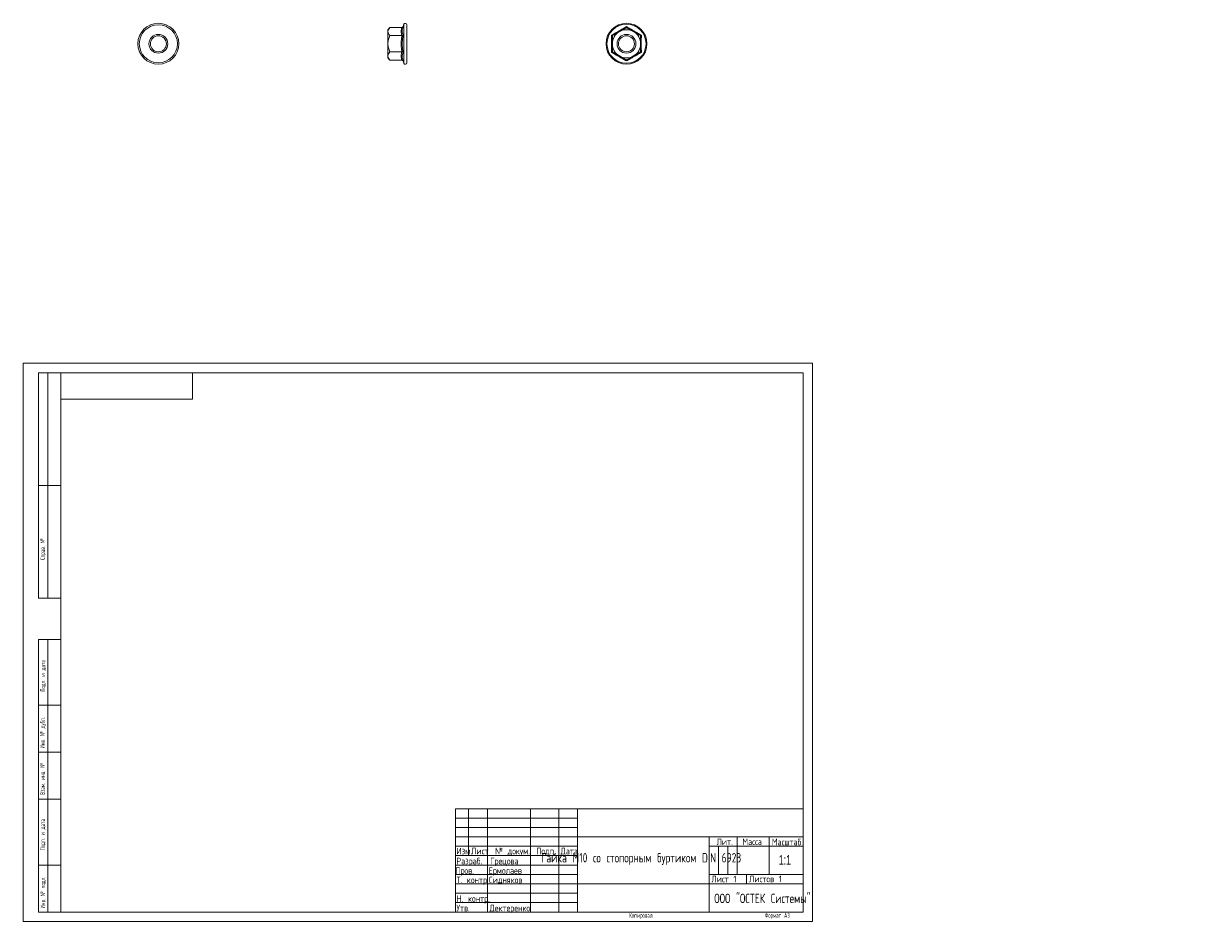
# Model space of a CAD drawing. Header units: millimetres. Extents: x 0 to 620, y -3 to 478.
import ezdxf

# ---------------------------------------------------------------- set-up
doc = ezdxf.new("R2010")
doc.units = ezdxf.units.MM
doc.layers.add('ОСЕВЫЕ', color=7, linetype='Continuous')
doc.styles.add('SLDTEXTSTYLE0', font='TXT', dxfattribs={"width": 0.7})
doc.styles.add('SLDTEXTSTYLE1', font='TXT', dxfattribs={"width": 0.7, "bigfont": 'bigfont'})
doc.styles.add('SLDTEXTSTYLE2', font='TXT', dxfattribs={"width": 0.783529, "bigfont": 'bigfont'})
doc.styles.add('SLDTEXTSTYLE3', font='TXT', dxfattribs={"width": 0.605, "bigfont": 'bigfont'})

msp = doc.modelspace()

# ---------------------------------------------------------------- linework, layer by layer
at = {"color": 7, "linetype": 'Continuous', "lineweight": 15}
for p, q in [((195.08, 475.68), (194.08, 474.52)), ((194.08, 474.52), (194.08, 473.51)), ((194.08, 467.02), (194.08, 473.51)), ((201.5, 475.68), (195.08, 475.68)), ((202.58, 477.41), (202.12, 476.16)), ((204.08, 467.02), (204.08, 477.14)), ((194.08, 467.02), (194.08, 460.52)), ((201.5, 471.35), (195.08, 471.35)), ((204.08, 456.89), (204.08, 467.02)), ((194.08, 460.52), (194.08, 459.52)), ((194.08, 459.52), (195.08, 458.36)), ((201.5, 462.69), (195.08, 462.69)), ((201.5, 458.36), (195.08, 458.36)), ((202.12, 457.87), (202.58, 456.63)), ((8, 172), (8, 292)), ((20, 292), (8, 292)), ((8, 172), (8, 292)), ((13, 172), (13, 292)), ((13, 172), (13, 292)), ((20, 292), (20, 5)), ((415, 292), (20, 292)), ((20, 292), (20, 5)), ((90, 278), (90, 292)), ((415, 5), (415, 292)), ((20, 278), (90, 278)), ((8, 232), (20, 232)), ((20, 232), (8, 232)), ((8, 172), (20, 172)), ((8, 5), (8, 150)), ((8, 150), (20, 150)), ((13, 5), (13, 150)), ((20, 115), (8, 115)), ((20, 90), (8, 90)), ((20, 65), (8, 65)), ((230, 60), (415, 60)), ((230, 60), (230, 5)), ((237, 35), (237, 60)), ((247, 60), (247, 5)), ((270, 60), (270, 5)), ((285, 60), (285, 5)), ((295, 60), (295, 5)), ((295, 45), (415, 45)), ((365, 45), (365, 5)), ((380, 45), (380, 25)), ((397, 45), (397, 25)), ((230, 40), (295, 40)), ((365, 40), (415, 40)), ((230, 35), (295, 35)), ((8, 30), (20, 30)), ((365, 25), (415, 25)), ((385, 25), (385, 20)), ((295, 20), (415, 20)), ((8, 5), (20, 5)), ((20, 5), (415, 5))]:
    msp.add_line(p, q, dxfattribs=at)
at = {"color": 8, "linetype": 'Continuous', "lineweight": 15}
for p, q in [((202.58, 467.02), (202.58, 477.41)), ((202.58, 456.63), (202.58, 467.02))]:
    msp.add_line(p, q, dxfattribs=at)
at = {"color": 7, "linetype": 'Continuous', "lineweight": 0}
for p, q in [((230, 55), (295, 55)), ((230, 50), (295, 50)), ((230, 45), (295, 45)), ((370, 40), (370, 25)), ((375, 40), (375, 25)), ((230, 30), (295, 30)), ((230, 25), (295, 25)), ((230, 20), (295, 20)), ((230, 15), (295, 15)), ((230, 10), (295, 10))]:
    msp.add_line(p, q, dxfattribs=at)
at = {"color": 7, "linetype": 'Continuous', "lineweight": 15}
for centre, radius in [((71.88, 467.02), 10.9), ((321.04, 467.02), 10.9), ((71.88, 467.02), 10.13), ((71.88, 467.02), 5), ((321.04, 467.02), 10.39), ((321.04, 467.02), 5), ((71.88, 467.02), 4.25), ((321.04, 467.02), 4.25)]:
    msp.add_circle(centre, radius, dxfattribs=at)
for centre, radius, start, end in [((203.3, 477.14), 0.773, 0, 160), ((321.04, 467.02), 7.5, 120, 180), ((321.04, 467.02), 7.5, 60, 120), ((321.04, 467.02), 7.5, 0, 60), ((321.04, 467.02), 7.5, 180, 240), ((321.04, 467.02), 7.5, 300, 0), ((321.04, 467.02), 7.5, 240, 300), ((203.3, 456.89), 0.773, 200, 0)]:
    msp.add_arc(centre, radius, start, end, dxfattribs=at)
for points, knots in [([(195.08, 475.68), (194.78, 475.33), (194.53, 474.98), (194.18, 474.26), (194.08, 473.89), (194.08, 473.51)], [0, 0, 0, 0, 0.5, 0.5, 1, 1, 1, 1]), ([(194.08, 473.51), (194.08, 473.13), (194.18, 472.77), (194.53, 472.05), (194.78, 471.69), (195.08, 471.35)], [0, 0, 0, 0, 0.5, 0.5, 1, 1, 1, 1]), ([(201.5, 471.35), (201.38, 471.71), (201.28, 472.07), (201.14, 472.79), (201.07, 473.51), (201.14, 474.23), (201.28, 474.96), (201.38, 475.32), (201.5, 475.68)], [0, 0, 0, 0, 0.25, 0.25, 0.5, 0.75, 0.75, 1, 1, 1, 1]), ([(201.5, 475.68), (201.64, 475.68), (201.78, 475.73), (202, 475.91), (202.08, 476.03), (202.12, 476.16)], [0, 0, 0, 0, 0.5, 0.5, 1, 1, 1, 1]), ([(201.5, 471.35), (201.64, 471.35), (201.78, 471.38), (202, 471.46), (202.08, 471.53), (202.12, 471.59)], [0, 0, 0, 0, 0.5, 0.5, 1, 1, 1, 1]), ([(202.12, 476.16), (201.99, 475.78), (201.87, 475.39), (201.71, 474.62), (201.67, 474.24), (201.67, 473.47), (201.71, 473.09), (201.87, 472.34), (201.99, 471.96), (202.12, 471.59)], [0, 0, 0, 0, 0.25, 0.25, 0.5, 0.5, 0.75, 0.75, 1, 1, 1, 1]), ([(202.12, 471.59), (201.99, 470.83), (201.87, 470.07), (201.71, 468.55), (201.67, 467.79), (201.67, 466.26), (201.71, 465.49), (201.87, 463.96), (201.99, 463.2), (202.12, 462.44)], [0, 0, 0, 0, 0.25, 0.25, 0.5, 0.5, 0.75, 0.75, 1, 1, 1, 1]), ([(313.11, 471.59), (313.77, 471.96), (314.43, 472.34), (315.76, 473.09), (316.42, 473.47), (317.75, 474.23), (318.41, 474.62), (319.73, 475.39), (320.38, 475.78), (321.04, 476.16)], [0, 0, 0, 0, 0.25, 0.25, 0.5, 0.5, 0.75, 0.75, 1, 1, 1, 1]), ([(313.54, 471.35), (313.54, 471.35), (313.49, 471.38), (313.33, 471.46), (313.23, 471.53), (313.11, 471.59)], [0, 0, 0, 0, 0.5, 0.5, 1, 1, 1, 1]), ([(313.11, 462.44), (313.12, 463.2), (313.13, 463.96), (313.14, 465.48), (313.14, 466.25), (313.14, 467.78), (313.14, 468.55), (313.13, 470.08), (313.12, 470.83), (313.11, 471.59)], [0, 0, 0, 0, 0.25, 0.25, 0.5, 0.5, 0.75, 0.75, 1, 1, 1, 1]), ([(313.54, 471.35), (314.13, 471.69), (314.74, 472.04), (315.99, 472.76), (316.63, 473.13), (317.29, 473.51)], [0, 0, 0, 0, 0.5, 0.5, 1, 1, 1, 1]), ([(317.29, 473.51), (317.94, 473.89), (318.58, 474.26), (319.82, 474.98), (320.44, 475.33), (321.04, 475.68)], [0, 0, 0, 0, 0.5, 0.5, 1, 1, 1, 1]), ([(321.04, 475.68), (321.04, 475.68), (321.04, 475.73), (321.04, 475.91), (321.04, 476.03), (321.04, 476.16)], [0, 0, 0, 0, 0.5, 0.5, 1, 1, 1, 1]), ([(321.04, 476.16), (321.69, 475.78), (322.34, 475.39), (323.66, 474.62), (324.32, 474.24), (325.64, 473.47), (326.31, 473.09), (327.64, 472.34), (328.3, 471.96), (328.96, 471.59)], [0, 0, 0, 0, 0.25, 0.25, 0.5, 0.5, 0.75, 0.75, 1, 1, 1, 1]), ([(321.04, 475.68), (321.63, 475.33), (322.24, 474.98), (323.49, 474.26), (324.13, 473.89), (324.79, 473.51)], [0, 0, 0, 0, 0.5, 0.5, 1, 1, 1, 1]), ([(324.79, 473.51), (325.44, 473.13), (326.08, 472.77), (327.32, 472.05), (327.94, 471.69), (328.54, 471.35)], [0, 0, 0, 0, 0.5, 0.5, 1, 1, 1, 1]), ([(328.54, 471.35), (328.54, 471.35), (328.58, 471.38), (328.74, 471.46), (328.84, 471.53), (328.96, 471.59)], [0, 0, 0, 0, 0.5, 0.5, 1, 1, 1, 1]), ([(328.96, 471.59), (328.95, 470.83), (328.94, 470.07), (328.93, 468.55), (328.93, 467.79), (328.93, 466.26), (328.93, 465.49), (328.94, 463.96), (328.95, 463.2), (328.96, 462.44)], [0, 0, 0, 0, 0.25, 0.25, 0.5, 0.5, 0.75, 0.75, 1, 1, 1, 1]), ([(194.08, 467.02), (194.08, 467.39), (194.1, 467.77), (194.2, 468.51), (194.27, 468.87), (194.44, 469.59), (194.55, 469.95), (194.79, 470.66), (194.93, 471.01), (195.08, 471.35)], [0, 0, 0, 0, 0.25, 0.25, 0.5, 0.5, 0.75, 0.75, 1, 1, 1, 1]), ([(195.08, 462.69), (194.93, 463.03), (194.79, 463.38), (194.55, 464.09), (194.44, 464.45), (194.18, 465.53), (194.08, 466.27), (194.08, 467.02)], [0, 0, 0, 0, 0.25, 0.25, 0.5, 0.5, 1, 1, 1, 1]), ([(201.5, 462.69), (201.38, 463.41), (201.28, 464.13), (201.14, 465.57), (201.07, 467.02), (201.14, 468.46), (201.28, 469.9), (201.38, 470.63), (201.5, 471.35)], [0, 0, 0, 0, 0.25, 0.25, 0.5, 0.75, 0.75, 1, 1, 1, 1]), ([(313.54, 467.02), (313.54, 467.39), (313.54, 467.77), (313.54, 468.51), (313.54, 468.87), (313.54, 469.59), (313.54, 469.95), (313.54, 470.66), (313.54, 471.01), (313.54, 471.35)], [0, 0, 0, 0, 0.25, 0.25, 0.5, 0.5, 0.75, 0.75, 1, 1, 1, 1]), ([(313.54, 462.69), (313.54, 463.03), (313.54, 463.38), (313.54, 464.09), (313.54, 464.45), (313.54, 465.53), (313.54, 466.27), (313.54, 467.02)], [0, 0, 0, 0, 0.25, 0.25, 0.5, 0.5, 1, 1, 1, 1]), ([(328.54, 467.02), (328.54, 467.39), (328.54, 467.77), (328.54, 468.51), (328.54, 468.87), (328.54, 469.59), (328.54, 469.95), (328.54, 470.66), (328.54, 471.01), (328.54, 471.35)], [0, 0, 0, 0, 0.25, 0.25, 0.5, 0.5, 0.75, 0.75, 1, 1, 1, 1]), ([(328.54, 462.69), (328.54, 463.03), (328.54, 463.38), (328.54, 464.09), (328.54, 464.45), (328.54, 465.53), (328.54, 466.27), (328.54, 467.02)], [0, 0, 0, 0, 0.25, 0.25, 0.5, 0.5, 1, 1, 1, 1]), ([(195.08, 462.69), (194.78, 462.34), (194.53, 461.99), (194.18, 461.27), (194.08, 460.9), (194.08, 460.52)], [0, 0, 0, 0, 0.5, 0.5, 1, 1, 1, 1]), ([(194.08, 460.52), (194.08, 460.14), (194.18, 459.78), (194.53, 459.06), (194.78, 458.7), (195.08, 458.36)], [0, 0, 0, 0, 0.5, 0.5, 1, 1, 1, 1]), ([(201.5, 458.36), (201.38, 458.72), (201.28, 459.08), (201.14, 459.8), (201.07, 460.52), (201.14, 461.24), (201.28, 461.96), (201.38, 462.33), (201.5, 462.69)], [0, 0, 0, 0, 0.25, 0.25, 0.5, 0.75, 0.75, 1, 1, 1, 1]), ([(201.5, 462.69), (201.64, 462.69), (201.78, 462.66), (202, 462.57), (202.08, 462.51), (202.12, 462.44)], [0, 0, 0, 0, 0.5, 0.5, 1, 1, 1, 1]), ([(202.12, 462.44), (201.99, 462.07), (201.87, 461.7), (201.71, 460.94), (201.67, 460.56), (201.67, 459.8), (201.71, 459.41), (201.87, 458.64), (201.99, 458.25), (202.12, 457.87)], [0, 0, 0, 0, 0.25, 0.25, 0.5, 0.5, 0.75, 0.75, 1, 1, 1, 1]), ([(313.54, 462.69), (313.54, 462.69), (313.49, 462.66), (313.33, 462.57), (313.23, 462.51), (313.11, 462.44)], [0, 0, 0, 0, 0.5, 0.5, 1, 1, 1, 1]), ([(321.04, 457.87), (320.38, 458.25), (319.73, 458.64), (318.41, 459.41), (317.75, 459.79), (316.43, 460.56), (315.76, 460.94), (314.43, 461.7), (313.77, 462.07), (313.11, 462.44)], [0, 0, 0, 0, 0.25, 0.25, 0.5, 0.5, 0.75, 0.75, 1, 1, 1, 1]), ([(317.29, 460.52), (316.63, 460.9), (316, 461.27), (314.75, 461.99), (314.13, 462.34), (313.54, 462.69)], [0, 0, 0, 0, 0.5, 0.5, 1, 1, 1, 1]), ([(321.04, 458.36), (320.44, 458.7), (319.83, 459.05), (318.58, 459.77), (317.94, 460.14), (317.29, 460.52)], [0, 0, 0, 0, 0.5, 0.5, 1, 1, 1, 1]), ([(328.96, 462.44), (328.3, 462.07), (327.64, 461.7), (326.31, 460.94), (325.65, 460.56), (324.32, 459.8), (323.66, 459.41), (322.34, 458.64), (321.69, 458.25), (321.04, 457.87)], [0, 0, 0, 0, 0.25, 0.25, 0.5, 0.5, 0.75, 0.75, 1, 1, 1, 1]), ([(324.79, 460.52), (324.13, 460.14), (323.5, 459.78), (322.25, 459.06), (321.63, 458.7), (321.04, 458.36)], [0, 0, 0, 0, 0.5, 0.5, 1, 1, 1, 1]), ([(328.54, 462.69), (327.94, 462.34), (327.33, 461.99), (326.08, 461.27), (325.44, 460.9), (324.79, 460.52)], [0, 0, 0, 0, 0.5, 0.5, 1, 1, 1, 1]), ([(328.54, 462.69), (328.54, 462.69), (328.58, 462.66), (328.74, 462.57), (328.84, 462.51), (328.96, 462.44)], [0, 0, 0, 0, 0.5, 0.5, 1, 1, 1, 1]), ([(201.5, 458.36), (201.64, 458.36), (201.78, 458.3), (202, 458.12), (202.08, 458), (202.12, 457.87)], [0, 0, 0, 0, 0.5, 0.5, 1, 1, 1, 1]), ([(321.04, 458.36), (321.04, 458.36), (321.04, 458.3), (321.04, 458.12), (321.04, 458), (321.04, 457.87)], [0, 0, 0, 0, 0.5, 0.5, 1, 1, 1, 1])]:
    msp.add_open_spline(points, degree=3, knots=knots, dxfattribs=at)
at = {"layer": 'ОСЕВЫЕ', "lineweight": 0}
for p, q in [((0, 297), (420, 297)), ((0, 297), (0, 0)), ((420, 297), (420, 0)), ((0, 0), (420, 0))]:
    msp.add_line(p, q, dxfattribs=at)

# ---------------------------------------------------------------- texts
at = {"color": 7, "linetype": 'Continuous', "lineweight": 0, "char_height": 2.5, "attachment_point": 1, "rotation": 90, "style": 'SLDTEXTSTYLE3'}
for s, insert in [('\\M+18452\\M+18481\\M+18482\\M+18470\\M+18472. \\M+18782', (9, 192.45)), ('\\M+18450\\M+18480\\M+18474\\M+18481. \\M+18479 \\M+18474\\M+18470\\M+18484\\M+18470', (9.14, 122.3)), ('\\M+18449\\M+1847E\\M+18472. \\M+18782 \\M+18474\\M+18485\\M+18471\\M+1847C.', (8.95, 92.12)), ('\\M+18442\\M+18478\\M+18470\\M+1847D. \\M+18479\\M+1847E\\M+18472. \\M+18782', (8.97, 67.4)), ('\\M+18450\\M+18480\\M+18474\\M+18481. \\M+18479 \\M+18474\\M+18470\\M+18484\\M+18470', (8.99, 37.79)), ('\\M+18449\\M+1847E\\M+18472. \\M+18782 \\M+18481\\M+18480\\M+18474\\M+1847C.', (9.15, 6.96))]:
    msp.add_mtext(s, dxfattribs=dict(at, insert=insert))
at = {"color": 7, "linetype": 'Continuous', "lineweight": 0}
for s, insert, char_height, attachment_point, style in [('\\M+1844C\\M+18479\\M+18484.', (369.01, 44.12), 3.5, 1, 'SLDTEXTSTYLE1'), ('\\M+1844D\\M+18470\\M+18483\\M+18483\\M+18470', (382.76, 44.12), 3.5, 1, 'SLDTEXTSTYLE1'), ('\\M+1844D\\M+18470\\M+18483\\M+1848A\\M+18484\\M+18470\\M+18471', (398.43, 44.02), 3.5, 1, 'SLDTEXTSTYLE1'), ('\\M+18449\\M+18478\\M+1847D.', (230.54, 39.16), 3.5, 1, 'SLDTEXTSTYLE2'), ('\\M+1844C\\M+18479\\M+18483\\M+18484', (238.39, 39.22), 3.5, 1, 'SLDTEXTSTYLE1'), ('\\M+18782 \\M+18474\\M+18480\\M+1847B\\M+18485\\M+1847D.', (251.12, 39.19), 3.5, 1, 'SLDTEXTSTYLE1'), ('\\M+18450\\M+18480\\M+18474\\M+18481.', (273.04, 39.19), 3.5, 1, 'SLDTEXTSTYLE1'), ('\\M+18444\\M+18470\\M+18484\\M+18470', (285.97, 39.19), 3.5, 1, 'SLDTEXTSTYLE1'), ('\\M+18443\\M+18470\\M+1847A\\M+1847B\\M+18470 \\M+1844D10 \\M+18483\\M+18480 \\M+18483\\M+18484\\M+18480\\M+18481\\M+18480\\M+18482\\M+1847E\\M+1848D\\M+1847D \\M+18471\\M+18485\\M+18482\\M+18484\\M+18479\\M+1847B\\M+18480\\M+1847D DIN 6923', (328.87, 36.38), 5, 2, 'SLDTEXTSTYLE1'), ('\\M+18451\\M+18470\\M+18478\\M+18482\\M+18470\\M+18471.', (230.52, 33.89), 3.5, 1, 'SLDTEXTSTYLE1'), ('\\M+18443\\M+18482\\M+18475\\M+18488\\M+18480\\M+18472\\M+18470', (248.5, 33.89), 3.5, 1, 'SLDTEXTSTYLE1'), ('1:1', (405.36, 35.27), 5, 2, 'SLDTEXTSTYLE0'), ('\\M+18450\\M+18482\\M+18480\\M+18472.', (229.98, 28.79), 3.5, 1, 'SLDTEXTSTYLE1'), ('\\M+18445\\M+18482\\M+1847D\\M+18480\\M+1847C\\M+18470\\M+18475\\M+18472', (247.68, 28.79), 3.5, 1, 'SLDTEXTSTYLE1'), ('\\M+18453. \\M+1847B\\M+18480\\M+1847E\\M+18484\\M+18482.', (230.5, 23.86), 3.5, 1, 'SLDTEXTSTYLE1'), ('\\M+18452\\M+18479\\M+18474\\M+1847E\\M+18491\\M+1847B\\M+18480\\M+18472', (247.78, 23.86), 3.5, 1, 'SLDTEXTSTYLE1'), ('\\M+1844C\\M+18479\\M+18483\\M+18484 1', (366.24, 24.32), 3.5, 1, 'SLDTEXTSTYLE1'), ('\\M+1844C\\M+18479\\M+18483\\M+18484\\M+18480\\M+18472 1', (386.3, 24.37), 3.5, 1, 'SLDTEXTSTYLE1'), ('\\M+1844E. \\M+1847B\\M+18480\\M+1847E\\M+18484\\M+18482.', (230.56, 13.88), 3.5, 1, 'SLDTEXTSTYLE1'), ('\\M+1844F\\M+1844F\\M+1844F "\\M+1844F\\M+18452\\M+18453\\M+18445\\M+1844B \\M+18452\\M+18479\\M+18483\\M+18484\\M+18475\\M+1847D\\M+1848D"', (367.78, 14.76), 5, 1, 'SLDTEXTSTYLE1'), ('\\M+18454\\M+18484\\M+18472.', (230.55, 8.86), 3.5, 1, 'SLDTEXTSTYLE1'), ('\\M+18444\\M+18475\\M+1847B\\M+18484\\M+18475\\M+18482\\M+18475\\M+1847E\\M+1847B\\M+18480', (248.18, 8.86), 3.5, 1, 'SLDTEXTSTYLE1'), ('\\M+1844B\\M+18480\\M+18481\\M+18479\\M+18482\\M+18480\\M+18472\\M+18470\\M+1847C', (322.46, 4.47), 2.5, 1, 'SLDTEXTSTYLE3'), ('\\M+18455\\M+18480\\M+18482\\M+1847D\\M+18470\\M+18484 \\M+184403', (394.63, 4.48), 2.5, 1, 'SLDTEXTSTYLE3')]:
    msp.add_mtext(s, dxfattribs=dict(at, insert=insert, char_height=char_height, attachment_point=attachment_point, style=style))

doc.saveas('drawing.dxf')
